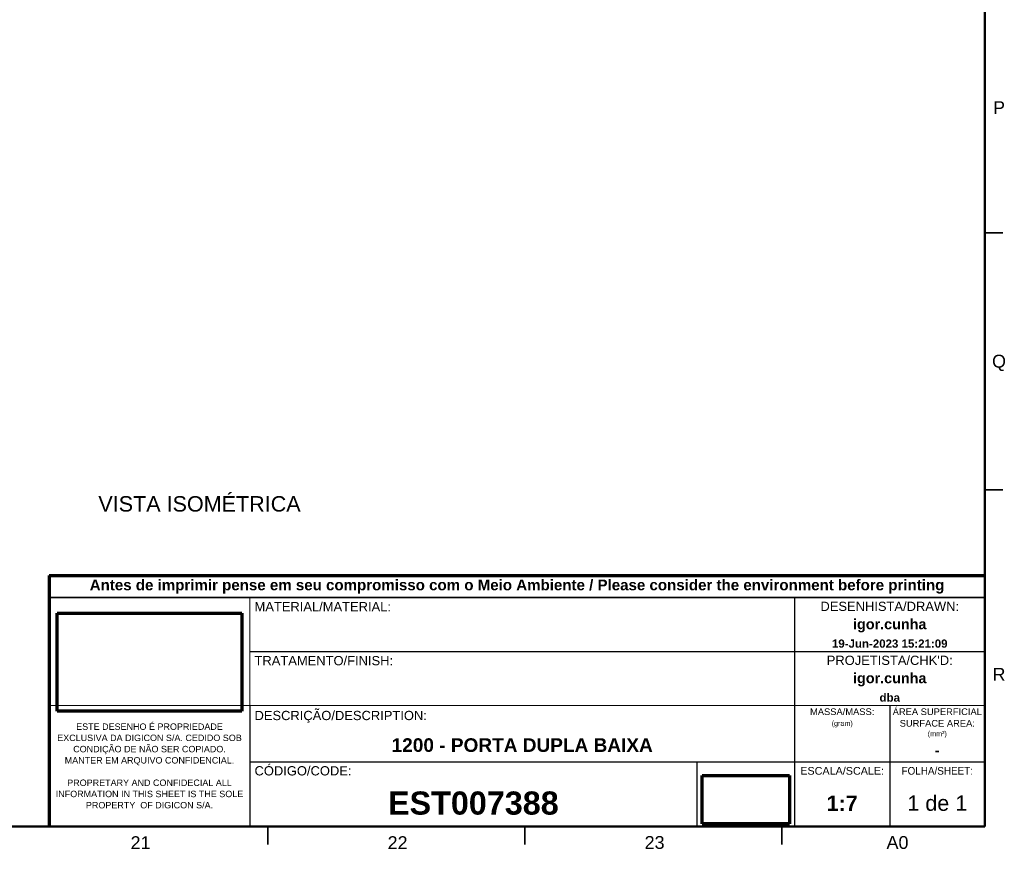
# Model space of a CAD drawing. Header units: millimetres. Extents: x 4 to 1188, y 1 to 840.
# Tile 206 of 256: x 996 to 1188, y 1 to 162. Entities that reach past the tile are written whole.
import ezdxf

# ---------------------------------------------------------------- set-up
doc = ezdxf.new("R2010")
doc.units = ezdxf.units.MM
doc.layers.add('1', color=7, linetype='Continuous')
doc.layers.add('256', color=7, linetype='Continuous')
doc.styles.add('Arial Unicode MS', font='Arial Unicode MS')
picture_1 = doc.add_image_def('image1.png', size_in_pixel=(283, 150))
picture_2 = doc.add_image_def('image2.png', size_in_pixel=(134, 74))

# ---------------------------------------------------------------- blocks, each defined once
blk = doc.blocks.new('TabularNote2')
at = {"layer": '256', "color": 18, "linetype": 'Continuous', "lineweight": 70}
for p, q in [((-182, 48.81), (-143, 48.81)), ((-182, 48.81), (-182, 44.58)), ((-143, 48.81), (-56, 48.81)), ((-56, 48.81), (-37, 48.81)), ((-37, 48.81), (-18.5, 48.81)), ((-18.5, 48.81), (0, 48.81)), ((-182, 44.58), (-182, 41.08)), ((-182, 41.08), (-182, 37.08)), ((-182, 37.08), (-182, 34.08)), ((-182, 34.08), (-182, 30.58)), ((-182, 30.58), (-182, 26.58)), ((-182, 26.58), (-182, 23.58)), ((-182, 23.58), (-182, 21.08)), ((-182, 21.08), (-182, 19.08)), ((-182, 19.08), (-182, 17.08)), ((-182, 17.08), (-182, 12.58)), ((-182, 12.58), (-182, 9.08)), ((-182, 9.08), (-182, 5.58)), ((-182, 5.58), (-182, 0))]:
    blk.add_line(p, q, dxfattribs=at)
at = {"layer": '256', "color": 18, "linetype": 'Continuous', "lineweight": 35}
for p, q in [((0, 48.81), (0, 44.58)), ((-182, 44.58), (-143, 44.58)), ((-143, 44.58), (-56, 44.58)), ((-56, 44.58), (-37, 44.58)), ((-37, 44.58), (-18.5, 44.58)), ((-18.5, 44.58), (0, 44.58)), ((0, 44.58), (0, 41.08)), ((0, 41.08), (0, 37.08)), ((0, 37.08), (0, 34.08)), ((0, 34.08), (0, 30.58)), ((0, 30.58), (0, 26.58)), ((0, 26.58), (0, 23.58)), ((0, 23.58), (0, 21.08)), ((0, 21.08), (0, 19.08)), ((0, 19.08), (0, 17.08)), ((0, 17.08), (0, 12.58)), ((0, 12.58), (0, 9.08)), ((0, 9.08), (0, 5.58)), ((0, 5.58), (0, 0)), ((-182, 0), (-143, 0)), ((-143, 0), (-56, 0)), ((-56, 0), (-37, 0)), ((-37, 0), (-18.5, 0)), ((-18.5, 0), (0, 0))]:
    blk.add_line(p, q, dxfattribs=at)
at = {"layer": '256', "color": 18, "linetype": 'Continuous', "lineweight": 13}
for p, q in [((-143, 44.58), (-143, 41.08)), ((-143, 41.08), (-143, 37.08)), ((-143, 37.08), (-143, 34.08)), ((-143, 34.08), (-143, 30.58)), ((-143, 30.58), (-143, 26.58)), ((-143, 26.58), (-143, 23.58)), ((-182, 23.58), (-143, 23.58)), ((-143, 23.58), (-56, 23.58)), ((-56, 23.58), (-37, 23.58)), ((-37, 23.58), (-18.5, 23.58)), ((-18.5, 23.58), (0, 23.58))]:
    blk.add_line(p, q, dxfattribs=at)
at = {"layer": '256', "color": 18, "linetype": 'Continuous', "lineweight": 25}
for p, q in [((-37, 44.58), (-37, 41.08)), ((-37, 41.08), (-37, 37.08)), ((-37, 37.08), (-37, 34.08)), ((-143, 34.08), (-56, 34.08)), ((-56, 34.08), (-37, 34.08)), ((-37, 34.08), (-18.5, 34.08)), ((-37, 34.08), (-37, 30.58)), ((-18.5, 34.08), (0, 34.08)), ((-37, 30.58), (-37, 26.58)), ((-37, 26.58), (-37, 23.58)), ((-143, 23.58), (-143, 21.08)), ((-37, 23.58), (-37, 21.08)), ((-18.5, 23.58), (-18.5, 21.08)), ((-143, 21.08), (-143, 19.08)), ((-37, 21.08), (-37, 19.08)), ((-18.5, 21.08), (-18.5, 19.08)), ((-143, 19.08), (-143, 17.08)), ((-37, 19.08), (-37, 17.08)), ((-18.5, 19.08), (-18.5, 17.08)), ((-143, 17.08), (-143, 12.58)), ((-37, 17.08), (-37, 12.58)), ((-18.5, 17.08), (-18.5, 12.58)), ((-143, 12.58), (-56, 12.58)), ((-143, 12.58), (-143, 9.08)), ((-56, 12.58), (-37, 12.58)), ((-56, 12.58), (-56, 9.08)), ((-37, 12.58), (-18.5, 12.58)), ((-37, 12.58), (-37, 9.08)), ((-18.5, 12.58), (0, 12.58)), ((-18.5, 12.58), (-18.5, 9.08)), ((-143, 9.08), (-143, 5.58)), ((-56, 9.08), (-56, 5.58)), ((-37, 9.08), (-37, 5.58)), ((-18.5, 9.08), (-18.5, 5.58)), ((-143, 5.58), (-143, 0)), ((-56, 5.58), (-56, 0)), ((-37, 5.58), (-37, 0)), ((-18.5, 5.58), (-18.5, 0))]:
    blk.add_line(p, q, dxfattribs=at)
at = {"layer": '1', "color": 92, "linetype": 'Continuous', "lineweight": 18, "insert": (-91, 46.69), "char_height": 2.1, "attachment_point": 5, "line_spacing_factor": 1.047437, "style": 'Arial Unicode MS'}
blk.add_mtext('\\fArial Unicode MS|b1|i0;\\W1.0000;Antes de imprimir pense em seu compromisso com o Meio Ambiente / Please consider the environment before printing', dxfattribs=at)
at = {"layer": '1', "color": 18, "linetype": 'Continuous', "lineweight": 13, "line_spacing_factor": 1.047437, "style": 'Arial Unicode MS'}
for s, insert, char_height, attachment_point in [('\\fArial Unicode MS|b0|i0;\\W1.0000;MATERIAL/MATERIAL:', (-142.07, 43.68), 1.8, 1), ('\\fArial Unicode MS|b0|i0;\\W1.0000;DESENHISTA/DRAWN:', (-18.5, 42.83), 1.8, 5), ('\\fArial Unicode MS|b0|i0;\\W1.0000;TRATAMENTO/FINISH:', (-142.07, 33.18), 1.8, 1), ("\\fArial Unicode MS|b0|i0;\\W1.0000;PROJETISTA/CHK'D:", (-18.5, 32.33), 1.8, 5), ('\\fArial Unicode MS|b0|i0;\\W1.0000;MASSA/MASS:', (-27.75, 22.33), 1.3, 5), ('\\fArial Unicode MS|b0|i0;\\W1.0000;ÁREA SUPERFICIAL', (-9.25, 22.33), 1.3, 5), ('\\fArial Unicode MS|b0|i0;\\W1.0000;DESCRIÇÃO/DESCRIPTION:', (-142.07, 21.33), 1.8, 4), ('\\fArial Unicode MS|b0|i0;\\W1.0000;ESTE DESENHO É PROPRIEDADE\\PEXCLUSIVA DA DIGICON S/A. CEDIDO SOB\\PCONDIÇÃO DE NÃO SER COPIADO. \\PMANTER EM ARQUIVO CONFIDENCIAL.\\P\\PPROPRETARY AND CONFIDECIAL ALL\\PINFORMATION IN THIS SHEET IS THE SOLE\\PPROPERTY  OF DIGICON S/A.', (-162.5, 11.79), 1.25, 5), ('\\fArial Unicode MS|b0|i0;\\W1.0000;(gram)', (-27.75, 20.58), 1, 2), ('\\fArial Unicode MS|b0|i0;\\W1.0000;SURFACE AREA:', (-9.25, 20.08), 1.3, 5), ('\\fArial Unicode MS|b0|i0;\\W1.0000;(mm²)', (-9.25, 18.58), 1, 2), ('\\fArial Unicode MS|b0|i0;\\W1.0000;CÓDIGO/CODE:', (-142.07, 10.83), 1.8, 4), ('\\fArial Unicode MS|b0|i0;\\W1.0000;ESCALA/SCALE:', (-27.75, 10.83), 1.5, 5), ('\\fArial Unicode MS|b0|i0;\\W0.9183;FOLHA/SHEET:', (-9.25, 10.83), 1.5, 5), ('\\fArial Unicode MS|b0|i0;\\W1.0000;1 de 1', (-9.25, 4.54), 3, 5)]:
    blk.add_mtext(s, dxfattribs=dict(at, insert=insert, char_height=char_height, attachment_point=attachment_point))
at = {"layer": '1', "color": 18, "linetype": 'Continuous', "lineweight": 18, "style": 'Arial Unicode MS'}
for s, insert, char_height, attachment_point, line_spacing_factor in [('\\fArial Unicode MS|b1|i0;\\W1.0000;igor.cunha', (-18.5, 39.08), 2, 5, 1.047437), ('\\fArial Unicode MS|b1|i0;\\W1.0000;19-Jun-2023 15:21:09', (-18.5, 35.58), 1.6, 5, 1.047437), ('\\fArial Unicode MS|b1|i0;\\W1.0000;igor.cunha', (-18.5, 28.58), 2, 5, 1.047437), ('\\fArial Unicode MS|b1|i0;\\W1.0000;dba', (-18.5, 25.08), 1.6, 5, 1.047437), ('\\fArial Unicode MS|b1|i0;\\W1.0000;1200 - PORTA DUPLA BAIXA', (-90, 15.83), 2.65, 5, 1.047437), ('\\fArial Unicode MS|b1|i0;\\W1.0000;-', (-9.25, 14.83), 2, 5, 1.047437), ('\\fArial Unicode MS|b1|i0;\\W1.0000;EST007388', (-99.5, 2.25), 4.5, 8, 0.824923), ('\\fArial Unicode MS|b1|i0;\\W1.0000;1:7', (-27.75, 4.54), 3, 5, 1.047437)]:
    blk.add_mtext(s, dxfattribs=dict(at, insert=insert, char_height=char_height, attachment_point=attachment_point, line_spacing_factor=line_spacing_factor))

msp = doc.modelspace()

# ---------------------------------------------------------------- linework, layer by layer
at = {"layer": '256', "color": 18, "linetype": 'Continuous', "lineweight": 50}
for p, q in [((1184, 836), (1184, 5)), ((1184, 5), (23, 5))]:
    msp.add_line(p, q, dxfattribs=at)
at = {"layer": '256', "color": 18, "linetype": 'Continuous', "lineweight": 35}
for p, q in [((1184, 120.5), (1187.5, 120.5)), ((1184, 70.5), (1187.5, 70.5)), ((1044.5, 5), (1044.5, 1.5)), ((1094.5, 5), (1094.5, 1.5)), ((1144.5, 5), (1144.5, 1.5))]:
    msp.add_line(p, q, dxfattribs=at)

# ---------------------------------------------------------------- block references
at = {"layer": '256', "color": 162, "linetype": 'Continuous', "lineweight": 70}
msp.add_blockref('TabularNote2', (1184, 5), dxfattribs=at)

# ---------------------------------------------------------------- texts
at = {"layer": '1', "color": 18, "linetype": 'Continuous', "lineweight": 13, "insert": (1011.5497, 55.7612), "char_height": 3, "attachment_point": 7, "line_spacing_factor": 1.047437, "style": 'Arial Unicode MS'}
msp.add_mtext('\\fArial Unicode MS|b0|i0;\\W1.0000;VISTA\xa0ISOMÉTRICA\\P\\P ', dxfattribs=at)
at = {"layer": '256', "color": 18, "linetype": 'Continuous', "lineweight": 13, "char_height": 2.5, "attachment_point": 7, "line_spacing_factor": 1.047437, "style": 'Arial Unicode MS'}
for s, insert in [('\\fArial Unicode MS|b0|i0;\\W1.0000;P', (1185.5928, 143.6224)), ('\\fArial Unicode MS|b0|i0;\\W1.0000;Q', (1185.3992, 93.6002)), ('\\fArial Unicode MS|b0|i0;\\W1.0000;R', (1185.4964, 33.3724)), ('\\fArial Unicode MS|b0|i0;\\W1.0000;21', (1017.8151, 0.6173)), ('\\fArial Unicode MS|b0|i0;\\W1.0000;22', (1067.8151, 0.6173)), ('\\fArial Unicode MS|b0|i0;\\W1.0000;23', (1117.8151, 0.6173)), ('\\fArial Unicode MS|b0|i0;\\W1.0000;A0', (1164.8716, 0.6173))]:
    msp.add_mtext(s, dxfattribs=dict(at, insert=insert))

# ---------------------------------------------------------------- pictures from other files: only their frames are drawn
at = {"layer": '1', "color": 162, "linetype": 'Continuous', "lineweight": 70}
image = msp.add_image(picture_1, insert=(1003.5295, 27.475), size_in_units=(35.9411, 19.05), dxfattribs=at)
image.dxf.flags = 7
image = msp.add_image(picture_2, insert=(1128.991, 5.551), size_in_units=(17.018, 9.398), dxfattribs=at)
image.dxf.flags = 7

doc.saveas('drawing.dxf')
